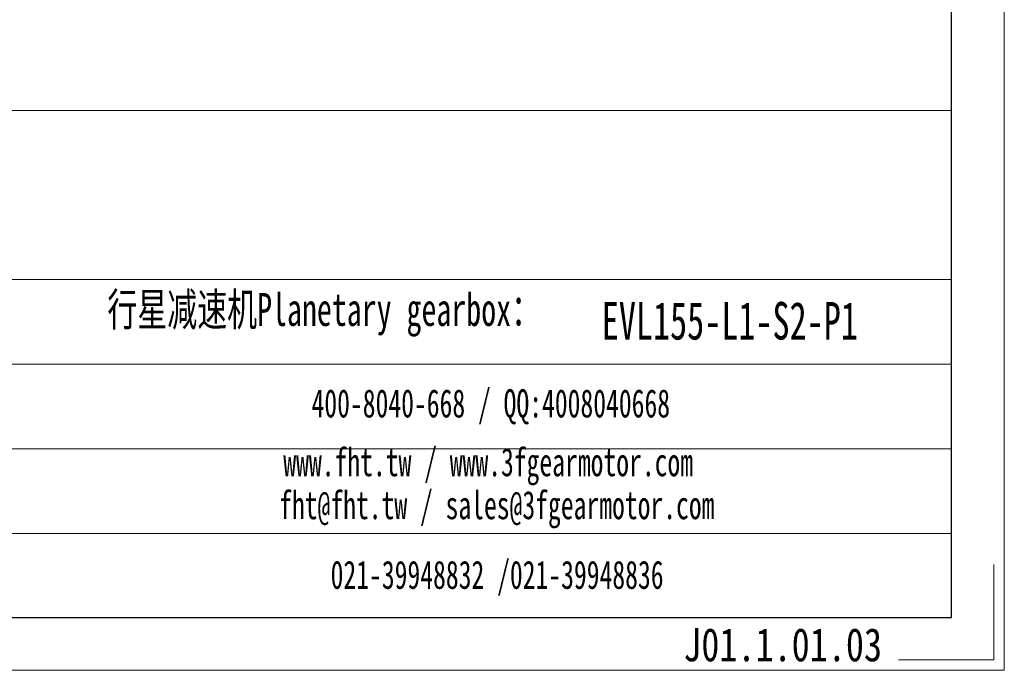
# Model space of a CAD drawing. Header units: millimetres. Extents: x 8126 to 9163, y -551 to 182.
# Tile 12 of 16: x 8933 to 9163, y -551 to -399. Entities that reach past the tile are written whole.
import ezdxf

# ---------------------------------------------------------------- set-up
doc = ezdxf.new("R2010")
doc.units = ezdxf.units.MM
for name, color, linetype, lineweight in [('6文字层', 3, 'Continuous', 35), ('SLD-0', 7, 'Continuous', 18), ('图框_外框线', 7, 'Continuous', 18)]:
    doc.layers.add(name, color=color, linetype=linetype, lineweight=lineweight)
doc.styles.add('标准', font='arial.ttf', dxfattribs={"width": 0.667})
doc.styles.add('样式 1', font='txt', dxfattribs={"width": 0.8})

msp = doc.modelspace()

# ---------------------------------------------------------------- linework, layer by layer
at = {"layer": '图框_外框线'}
for p, q in [((8217.8228, -420.3713), (9150.9397, -420.3713)), ((8217.8228, -459.9225), (9150.9397, -459.9225)), ((8307.2452, -479.6981), (9150.9397, -479.6981)), ((8307.2452, -499.4738), (9150.9397, -499.4738)), ((8307.2452, -519.2494), (9150.9397, -519.2494))]:
    msp.add_line(p, q, dxfattribs=at)
at = {"layer": '图框_外框线', "color": 3}
msp.add_lwpolyline([(8126.2132, -551.2404), (9163.2858, -551.2404), (9163.2858, 182.118), (8126.2132, 182.118)], close=True, dxfattribs=at)
at = {"layer": '图框_外框线', "color": 3, "lineweight": 25}
msp.add_lwpolyline([(8187.9437, -538.8943), (9150.9397, -538.8943), (9150.9397, 169.7719), (8187.9437, 169.7719)], close=True, dxfattribs=at)
at = {"layer": '图框_外框线', "color": 3}
msp.add_lwpolyline([(9160.8166, -526.5482), (9160.8166, -548.7712), (9138.5936, -548.7712)], dxfattribs=at)

# ---------------------------------------------------------------- texts
at = {"layer": '6文字层', "insert": (9088.2985, -541.3754), "char_height": 7.755142, "width": 44.777592, "attachment_point": 1, "style": '样式 1'}
msp.add_mtext('J01.1.01.03', dxfattribs=at)
at = {"layer": 'SLD-0', "color": 1, "attachment_point": 2, "style": '标准'}
for s, insert, char_height, width in [('{\\fSimSun|b1|i0|c134|p2;  \\H1.1667x;行星减速机Planetary gearbox\\fSimSun|b0|i0|c134|p2;：}', (9001.445, -463.0594), 6.591871, 121.713224), ('\\pxt3.75;{\\fSimSun|b1|i0|c134|p2;\\C256;EVL155-L1-S2-P1}', (9099.1727, -465.1596), 8.789161, 84.301351), ('{\\fSimSun|b1|i0|c134|p2;400-8040-668 / QQ:4008040668}', (9043.3466, -485.5554), 6.591871, 147.125152), ('{\\fSimSun|b1|i0|c134|p2;www.fht.tw / www.3fgearmotor.com }', (9042.7388, -499.2854), 6.591871, 111.124946), ('\\pxt12;{\\fSimSun|b1|i0|c134|p2;fht@fht.tw / sales@3fgearmotor.com }', (9044.7477, -509.3231), 6.591871, 140.066225), ('{\\fSimSun|b1|i0|c134|p2;021-39948832 /021-39948836 }', (9044.8167, -525.6125), 6.591871, 84.301351)]:
    msp.add_mtext(s, dxfattribs=dict(at, insert=insert, char_height=char_height, width=width))

doc.saveas('drawing.dxf')
